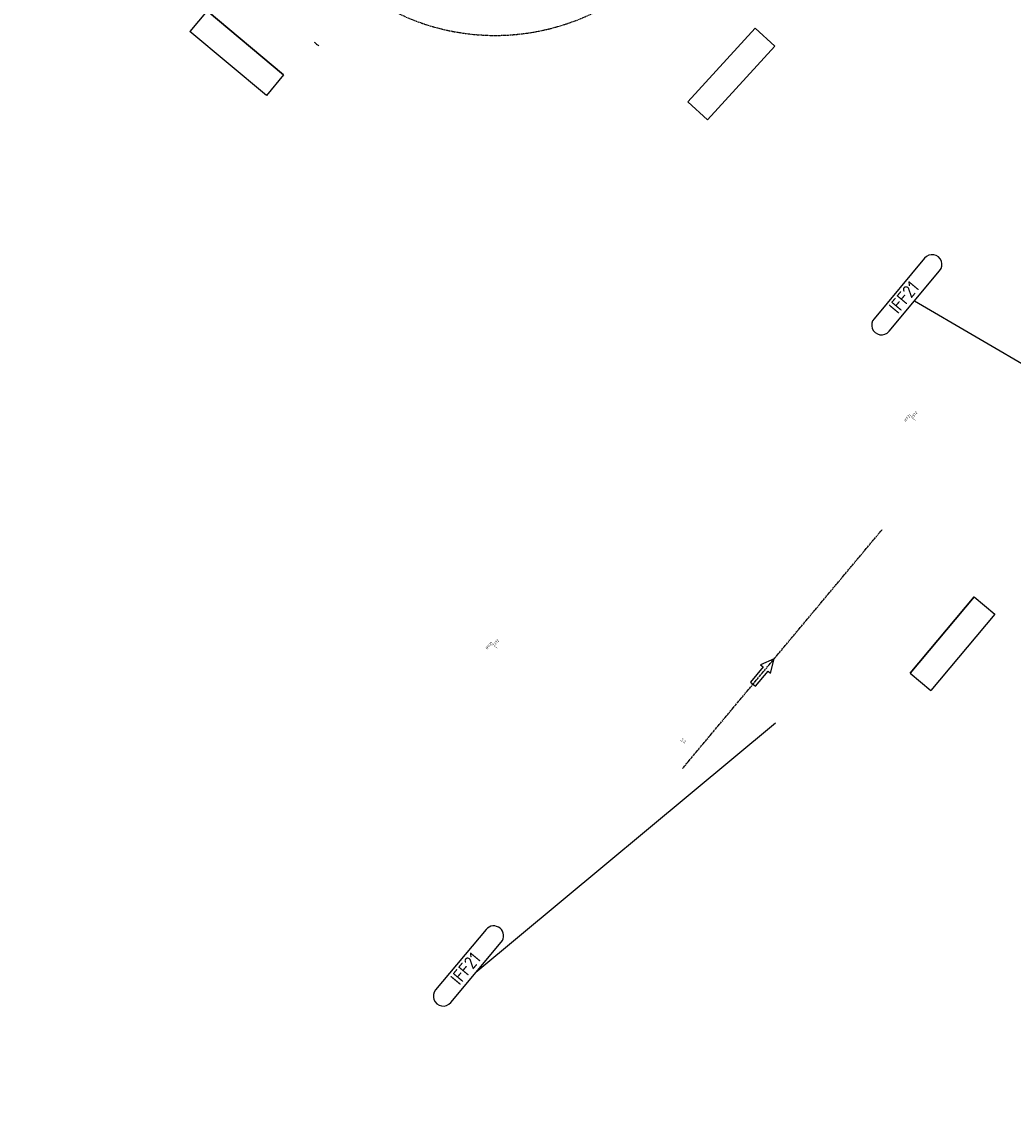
# Model space of a CAD drawing. Header units: millimetres. Extents: x -5987 to 10398, y -10418 to 9936.
# Tile 1 of 12: x -4510 to 3039, y -10418 to -2072. Entities that reach past the tile are written whole.
import ezdxf
from ezdxf.enums import TextEntityAlignment as Align

# ---------------------------------------------------------------- set-up
doc = ezdxf.new("R2010")
doc.units = ezdxf.units.MM
doc.linetypes.add('GEN7', pattern=[13.75, 9.75, -1.5, 1, -1.5])
for name, color, linetype in [('0_IFF_G_0', 20, 'Continuous'), ('IFF_Attr', 6, 'Continuous'), ('IFF_Freiraum', 1, 'Continuous'), ('IFF_Mitte', 4, 'GEN7'), ('IFF_Pfeil', 3, 'Continuous')]:
    doc.layers.add(name, color=color, linetype=linetype)
doc.styles.add('ATT_BALLON', font='ISOCP.SHX')
doc.styles.get("Standard").update_dxf_attribs({"font": 'ISOCP.SHX'})

# ---------------------------------------------------------------- blocks, each defined once
blk = doc.blocks.new('Pfeil')
at = {"layer": 'IFF_Pfeil'}
blk.add_lwpolyline([(-250, 25), (-250, -25), (-100, -25), (-100, -50), (0, 0), (-100, 50), (-100, 25), (-250, 25)], dxfattribs=at)
blk = doc.blocks.new('AMot')
at = {"layer": 'IFF_Freiraum', "extrusion": (2e-16, 1, 1.3e-15)}
for p, q in [((-110, -336, -105), (-110, -336, 105)), ((650, -336, -105), (-110, -336, -105)), ((-110, -336, 105), (650, -336, 105)), ((650, -336, 105), (650, -336, -105))]:
    blk.add_line(p, q, dxfattribs=at)
at = {"layer": 'IFF_Freiraum', "extrusion": (3e-16, 1.3e-15, -1)}
for p, q in [((650, -336, -105), (-110, -336, -105)), ((-110, -336, -105), (-110, -541, -105)), ((650, -336, -105), (650, -541, -105)), ((-110, -541, -105), (650, -541, -105))]:
    blk.add_line(p, q, dxfattribs=at)
at = {"layer": 'IFF_Freiraum'}
for p, q in [((-110, -336, 105), (650, -336, 105)), ((-110, -336, 105), (-110, -541, 105)), ((-110, -541, 105), (650, -541, 105))]:
    blk.add_line(p, q, dxfattribs=at)
at = {"layer": 'IFF_Freiraum', "extrusion": (-2e-16, -1, -1.3e-15)}
for p, q in [((-110, -541, 105), (-110, -541, -105)), ((-110, -541, -105), (650, -541, -105)), ((-110, -541, 105), (650, -541, 105)), ((650, -541, -105), (650, -541, 105))]:
    blk.add_line(p, q, dxfattribs=at)
blk = doc.blocks.new('IFF_es-schu_20090324112602', base_point=(-3824.1, -254.2))
at = {"layer": 'IFF_Mitte'}
blk.add_line((-3824.1, -254.2), (-1452.1, -254.2), dxfattribs=at)
at = {"layer": '0_IFF_G_0'}
blk.add_blockref('Pfeil', (-2738.1, -254.2), dxfattribs=at)
at = {"layer": '0_IFF_G_0', "extrusion": (-1.22461e-16, 0, -1)}
blk.add_blockref('AMot', (1507.1, -783.2, 43), dxfattribs=at)
at = {"layer": '0_IFF_G_0', "flags": 1}
for tag in ['5', '2', '20', '9', '8', '7', '6', '10', '12', '13', '16', '19', '18', '1', '11', '14', '15', '17']:
    blk.add_attdef(tag, (-3824.1, -254.2), '', height=20, dxfattribs=at)
at = {"layer": 'IFF_Attr'}
for s, p in [('v=', (-3674.1, -144.2)), ('L=', (-3674.1, -119.2))]:
    blk.add_text(s, height=20, dxfattribs=at).set_placement(p)
for tag, p in [('0', (150, 160)), ('4', (200, 110)), ('3', (200, 135))]:
    blk.add_attdef(tag, p, '', height=20, dxfattribs=at)
blk = doc.blocks.new('KU1050_90_1714L')
at = {"layer": 'IFF_Mitte', "extrusion": (-0.998521, 0.043596, 0.032483)}
for p, q in [((1182.2, 1662.4, -45.5), (1183.1, 1682.4, -45.5)), ((1182.2, 1662.4, -45.5), (1181.4, 1642.4, -45.5)), ((1182.2, 1662.4, -45.5), (1181.6, 1662.4, -65.5)), ((1182.2, 1662.4, -45.5), (1182.9, 1662.4, -25.5)), ((2238.7, 1616.3, -79.9), (2237.8, 1596.3, -79.9)), ((2238.7, 1616.3, -79.9), (2238, 1616.3, -99.9)), ((2238.7, 1616.3, -79.9), (2239.6, 1636.2, -79.9)), ((2238.7, 1616.3, -79.9), (2239.3, 1616.2, -59.9))]:
    blk.add_line(p, q, dxfattribs=at)
at = {"layer": 'IFF_Mitte', "extrusion": (-0.043596, 0.998521, 0.032483)}
for p, q in [((51.6, 531.8, -45.5), (31.6, 530.9, -45.5)), ((51.6, 531.8, -45.5), (71.6, 532.6, -45.5)), ((51.6, 531.8, -45.5), (51.6, 532.4, -65.5)), ((51.6, 531.8, -45.5), (51.6, 531.1, -25.5)), ((97.7, -524.7, -79.9), (77.8, -525.6, -79.9)), ((97.7, -524.7, -79.9), (117.7, -523.8, -79.9)), ((97.7, -524.7, -79.9), (97.7, -524, -99.9)), ((97.7, -524.7, -79.9), (97.8, -525.3, -59.9))]:
    blk.add_line(p, q, dxfattribs=at)
at = {"layer": 'IFF_Mitte'}
blk.add_arc((0, 1714), 1714, 270, 0, dxfattribs=at)
blk = doc.blocks.new('IFF_es-schu_20090324112627', base_point=(-2004.3, -1775.6))
at = {"layer": '0_IFF_G_0'}
blk.add_blockref('KU1050_90_1714L', (-2004.3, -1775.6), dxfattribs=at)
at = {"layer": '0_IFF_G_0', "extrusion": (-5.34166e-18, -1.22344e-16, -1), "rotation": 272.5000000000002}
blk.add_blockref('AMot', (-236.5, -159.5, 79.9), dxfattribs=at)
at = {"layer": '0_IFF_G_0', "flags": 1}
for tag in ['5', '2', '20', '8', '9', '7', '6', '10', '12', '13', '16', '18', '19', '1', '11', '14', '15', '17']:
    blk.add_attdef(tag, (-2004.3, -1775.6), '', height=20, dxfattribs=at)
at = {"layer": 'IFF_Attr'}
for s, p in [('v=', (-1854.3, -1665.6)), ('L=', (-1854.3, -1640.6))]:
    blk.add_text(s, height=20, dxfattribs=at).set_placement(p)
for tag, p in [('0', (150, 160)), ('4', (200, 110)), ('3', (200, 135))]:
    blk.add_attdef(tag, p, '', height=20, dxfattribs=at)
blk = doc.blocks.new('*U37')
blk.add_line((1227.9, -1242.6), (897.9, 700.1))
blk.add_lwpolyline([(1197.9, 850.1), (597.9, 850.1, 1), (597.9, 700.1), (1197.9, 700.1, 1)], format="xyb", close=True)
at = {"layer": 'IFF_Mitte'}
blk.add_line((410, -1560), (2782, -1560), dxfattribs=at)
at = {"layer": '0_IFF_G_0'}
blk.add_blockref('Pfeil', (1496, -1560), dxfattribs=at)
at = {"layer": '0_IFF_G_0', "extrusion": (-1.22461e-16, 0, -1)}
blk.add_blockref('AMot', (-2727, -2089, 43), dxfattribs=at)
at = {"style": 'ATT_BALLON'}
blk.add_attdef('ATT_BALLON', text='', height=100, dxfattribs=at).set_placement((897.9, 700.1), align=Align.BOTTOM_CENTER)
at = {"layer": '0_IFF_G_0', "flags": 1}
for tag in ['5', '2', '20', '9', '8', '7', '6', '10', '12', '13', '16', '18', '19', '1', '11', '14', '15', '17']:
    blk.add_attdef(tag, (410, -1560), '', height=20, dxfattribs=at)
at = {"layer": 'IFF_Attr'}
for s, p in [('L=', (560, -1425)), ('v=', (560, -1450))]:
    blk.add_text(s, height=20, dxfattribs=at).set_placement(p)
for tag, p in [('0', (150, 160)), ('4', (200, 110)), ('3', (200, 135))]:
    blk.add_attdef(tag, p, '', height=20, dxfattribs=at)
blk = doc.blocks.new('*U39')
blk.add_line((1127.2, -1881.9), (-1790.3, -1348.7))
blk.add_lwpolyline([(-1490.3, -1198.7), (-2090.3, -1198.7, 1), (-2090.3, -1348.7), (-1490.3, -1348.7, 1)], format="xyb", close=True)
at = {"layer": 'IFF_Mitte'}
blk.add_line((410, -1560), (2782, -1560), dxfattribs=at)
at = {"layer": '0_IFF_G_0'}
blk.add_blockref('Pfeil', (1496, -1560), dxfattribs=at)
at = {"layer": '0_IFF_G_0', "extrusion": (-1.22461e-16, 0, -1)}
blk.add_blockref('AMot', (-2727, -2089, 43), dxfattribs=at)
at = {"style": 'ATT_BALLON'}
blk.add_attdef('ATT_BALLON', text='', height=100, dxfattribs=at).set_placement((-1790.3, -1348.7), align=Align.BOTTOM_CENTER)
at = {"layer": '0_IFF_G_0', "flags": 1}
for tag in ['5', '2', '20', '9', '8', '7', '6', '10', '12', '13', '16', '18', '19', '1', '11', '14', '15', '17']:
    blk.add_attdef(tag, (410, -1560), '', height=20, dxfattribs=at)
at = {"layer": 'IFF_Attr'}
for s, p in [('L=', (560, -1425)), ('v=', (560, -1450))]:
    blk.add_text(s, height=20, dxfattribs=at).set_placement(p)
for tag, p in [('0', (150, 160)), ('4', (200, 110)), ('3', (200, 135))]:
    blk.add_attdef(tag, p, '', height=20, dxfattribs=at)

msp = doc.modelspace()

# ---------------------------------------------------------------- block references
at = {"layer": '0_IFF_G_0'}
ref = msp.add_blockref('IFF_es-schu_20090324112602', (-3824.1, -254.2), dxfattribs=dict(at, rotation=320.1028204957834))
ref.add_attrib('0', 'IFF19', (-3606.4, -227.7), dxfattribs={"layer": 'IFF_Attr', "height": 20, "rotation": 320.10282})
ref.add_attrib('3', '2372', (-3584.1, -278.9), dxfattribs={"layer": 'IFF_Attr', "height": 20, "rotation": 320.10282})
ref.add_attrib('4', '1', (-3600.1, -298.1), dxfattribs={"layer": 'IFF_Attr', "height": 20, "rotation": 320.10282})
ref = msp.add_blockref('IFF_es-schu_20090324112627', (-2004.3, -1775.6), dxfattribs=dict(at, rotation=320.1028204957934))
ref.add_attrib('0', 'IFF20 ', (-1786.6, -1749.1), dxfattribs={"layer": 'IFF_Attr', "height": 20, "rotation": 320.10282})
ref.add_attrib('3', '2692', (-1764.3, -1800.3), dxfattribs={"layer": 'IFF_Attr', "height": 20, "rotation": 320.10282})
ref.add_attrib('4', '1', (-1780.3, -1819.5), dxfattribs={"layer": 'IFF_Attr', "height": 20, "rotation": 320.10282})
for name, p, rotation in [('*U37', (2248.7, -5335.3), 50.102820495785), ('*U39', (-938.2, -7069.5), 50.10282049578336)]:
    msp.add_blockref(name, p, dxfattribs=dict(at, rotation=rotation)).add_auto_attribs({'0': 'IFF21 ', '3': '2372', '4': '1', 'ATT_BALLON': 'IFF21 '})

doc.saveas('drawing.dxf')
